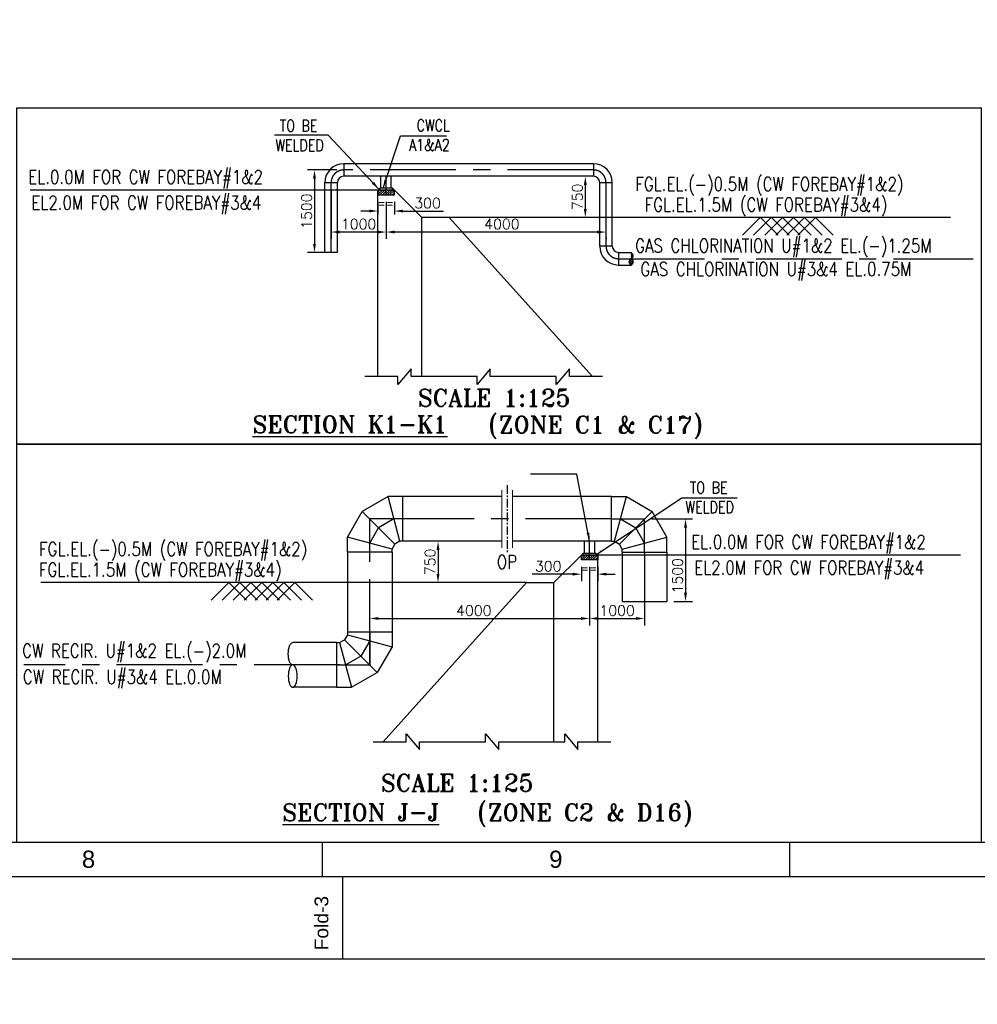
# Model space of a CAD drawing. Header units: inches. Extents: x -341304 to 31571016, y -692717 to 2132253.
# Tile 64 of 256: x 561425 to 631098, y -621067 to -549416. Entities that reach past the tile are written whole.
import ezdxf
from ezdxf.enums import TextEntityAlignment as Align

# ---------------------------------------------------------------- set-up
doc = ezdxf.new("R2010")
doc.units = ezdxf.units.IN
doc.header["$MEASUREMENT"] = 0
doc.linetypes.add('CENTER', pattern=[2, 1.25, -0.25, 0.25, -0.25])
doc.linetypes.add('DASHED2', pattern=[0.375, 0.25, -0.125])
for name, color, linetype in [('0- CW RECIRCULATION', 4, 'DASHED2'), ('0-CL', 8, 'CENTER'), ('0-CW GAS CHLORINATION', 30, 'Continuous'), ('0-CW SUPPLY', 4, 'Continuous'), ('CONC', 61, 'Continuous'), ('DIM', 1, 'Continuous'), ('text', 3, 'Continuous')]:
    doc.layers.add(name, color=color, linetype=linetype)
doc.styles.add('ROMANC', font='ROMANC.SHX')
doc.styles.add('ROMANS', font='romans')
doc.styles.add('ROMANT', font='romant', dxfattribs={"height": 5})
doc.styles.get("Standard").update_dxf_attribs({"font": 'arial.ttf'})
doc.dimstyles.new('DIMS-150', dxfattribs={"dimscale": 150, "dimtxt": 2.5, "dimasz": 2.5, "dimexe": 1, "dimexo": 1, "dimgap": 1, "dimtad": 1, "dimtih": 1, "dimtoh": 1, "dimdec": 0, "dimzin": 0, "dimdsep": 46, "dimtxsty": 'ROMANS', "dimcen": 1, "dimclrd": 8, "dimclre": 8, "dimclrt": 3, "dimadec": 0, "dimazin": 0, "dimtfac": 1, "dimtdec": 0, "dimtix": 1, "dimtofl": 0, "dimtmove": 0, "dimatfit": 3, "dimfxl": 1, "dimtolj": 1, "dimtzin": 0, "dimarcsym": 0})
doc.dimstyles.new('User600', dxfattribs={"dimscale": 500, "dimtxt": 1.5, "dimasz": 1.25, "dimexe": 1, "dimexo": 1, "dimgap": 0.4, "dimtad": 1, "dimdec": 0, "dimzin": 0, "dimdsep": 46, "dimtxsty": 'ROMANS', "dimcen": 1, "dimclrd": 8, "dimclre": 8, "dimclrt": 3, "dimadec": 0, "dimazin": 0, "dimtfac": 1, "dimtdec": 0, "dimtix": 1, "dimtofl": 0, "dimtmove": 0, "dimatfit": 3, "dimfxl": 1, "dimtolj": 1, "dimtzin": 0, "dimarcsym": 0})

# ---------------------------------------------------------------- blocks, each defined once
blk = doc.blocks.new('H-H')
at = {"layer": 'text', "color": 1, "insert": (-2004694.7, 135466.2), "char_height": 1000, "width": 15714.199, "attachment_point": 1, "style": 'ROMANC'}
blk.add_mtext('\\pi1838.1;{\\W0.8;BOTTOM SUPPORTS \\P\\pi104.72;ACWP-H1 TO ACWP-H12}', dxfattribs=at)
blk = doc.blocks.new('Q-Q')
at = {"color": 3, "char_height": 750, "width": 9748.365, "attachment_point": 1, "style": 'ROMANC'}
for s, insert in [('\\pi1902.8;{\\W0.8;BFV BOTTOM \\P\\pi2517;SUPPORTS \\P\\pi645.61;CWP-H10,H11,H12, \\P\\pi1831.3;H13,H14&H15 \\P\\pi4574.2; }', (-1561957.7, 159366.7)), ('\\pi1902.8;{\\W0.8;BFV BOTTOM \\P\\pi2517;SUPPORTS \\P\\pi602.75;CWP-H1,H3,H5,H6,  \\P\\pi2559.9;H7,H8&H9\\P\\pi4574.2; }', (-1653395.9, 156271.4)), ('\\pi1902.8;{\\W0.8;BFV BOTTOM \\P\\pi417.04;SUPPORT ACWI-H3\\P\\pi4574.2; }', (-1595547, 152097.5))]:
    blk.add_mtext(s, dxfattribs=dict(at, insert=insert))
at = {"layer": 'text', "color": 1, "lineweight": 25, "insert": (-1632534.8, 170722.7), "char_height": 1000, "width": 20022.357, "attachment_point": 1, "style": 'ROMANT'}
blk.add_mtext('\\pi1382.6;{\\W0.8;BOTTOM SLIDING SUPPORT \\P\\pi3954;CWP-H2, H4 & H6\\P\\pi9611.2; }', dxfattribs=at)
blk = doc.blocks.new('FORMAT-A0')
for p, q in [((23.97, 17.01), (1075.97, 17.01)), ((555.97, 17), (555.97, 12)), ((623.97, 17), (623.97, 12)), ((558.97, 0.01), (558.97, 12.01))]:
    blk.add_line(p, q)
for points in [[(1188.97, 841.01), (-0.03, 841.01), (-0.03, 0.01), (1188.97, 0.01)], [(1176.97, 829.01), (11.97, 829.01), (11.97, 12.01), (1176.97, 12.01)]]:
    blk.add_lwpolyline(points, close=True)
for s, p in [('8', (521.97, 14.5)), ('9', (589.97, 14.5))]:
    blk.add_text(s, height=2.5).set_placement(p, align=Align.MIDDLE)
blk.add_text('Fold-3', height=2, rotation=90).set_placement((556.86, 1.24))
blk = doc.blocks.new('*D583')
at = {"layer": 'Defpoints', "color": 0, "transparency": 16777216}
for p in [(197250, -267507), (197250, -271763), (181250, -272531)]:
    blk.add_point(p, dxfattribs=at)
at = {"layer": 'DIM', "color": 8, "lineweight": -2, "transparency": 16777216}
for p, q in [((197250, -268007), (197250, -272263)), ((181250, -272031), (181250, -271263)), ((181875, -271763), (196625, -271763))]:
    blk.add_line(p, q, dxfattribs=at)
at = {"layer": 'DIM', "color": 8, "transparency": 16777216}
for points in [[(181875, -271659), (181875, -271868), (181250, -271763)], [(196625, -271659), (196625, -271868), (197250, -271763)]]:
    blk.add_solid(points, dxfattribs=at)
at = {"layer": 'DIM', "color": 3, "transparency": 16777216, "insert": (188824, -271188), "char_height": 750, "attachment_point": 5, "style": 'ROMANS'}
blk.add_mtext('\\A1;4000', dxfattribs=at)
blk = doc.blocks.new('*D584')
at = {"layer": 'Defpoints', "color": 0, "transparency": 16777216}
for p in [(201250, -266934), (197250, -267507), (201250, -271763)]:
    blk.add_point(p, dxfattribs=at)
at = {"layer": 'DIM', "color": 8, "lineweight": -2, "transparency": 16777216}
for p, q in [((201250, -267434), (201250, -272263)), ((197250, -268007), (197250, -272263)), ((197875, -271763), (200625, -271763))]:
    blk.add_line(p, q, dxfattribs=at)
at = {"layer": 'DIM', "color": 8, "transparency": 16777216}
for points in [[(197875, -271659), (197875, -271868), (197250, -271763)], [(200625, -271659), (200625, -271868), (201250, -271763)]]:
    blk.add_solid(points, dxfattribs=at)
at = {"layer": 'DIM', "color": 3, "transparency": 16777216, "insert": (199250, -271188), "char_height": 750, "attachment_point": 5, "style": 'ROMANS'}
blk.add_mtext('\\A1;1000', dxfattribs=at)
blk = doc.blocks.new('*D593')
at = {"layer": 'Defpoints', "color": 0, "transparency": 16777216}
for p in [(201250, -264522), (202876, -270522), (204227, -270522)]:
    blk.add_point(p, dxfattribs=at)
at = {"layer": 'DIM', "color": 8, "lineweight": -2, "transparency": 16777216}
for p, q in [((201750, -264522), (204727, -264522)), ((204227, -265147), (204227, -269897)), ((203376, -270522), (204727, -270522))]:
    blk.add_line(p, q, dxfattribs=at)
at = {"layer": 'DIM', "color": 8, "transparency": 16777216}
for points in [[(204122, -265147), (204331, -265147), (204227, -264522)], [(204122, -269897), (204331, -269897), (204227, -270522)]]:
    blk.add_solid(points, dxfattribs=at)
at = {"layer": 'DIM', "color": 3, "transparency": 16777216, "insert": (203652, -268650), "char_height": 750, "attachment_point": 5, "rotation": 90, "style": 'ROMANS'}
blk.add_mtext('\\A1;1500', dxfattribs=at)
blk = doc.blocks.new('*D594')
at = {"layer": 'Defpoints', "color": 0, "transparency": 16777216}
for p in [(196650, -267507), (197850, -267507), (197850, -268538)]:
    blk.add_point(p, dxfattribs=at)
at = {"layer": 'DIM', "color": 8, "lineweight": -2, "transparency": 16777216}
for p, q in [((196025, -268538), (193072, -268538)), ((196650, -268007), (196650, -269038)), ((197850, -268007), (197850, -269038)), ((198475, -268538), (199100, -268538))]:
    blk.add_line(p, q, dxfattribs=at)
at = {"layer": 'DIM', "color": 8, "transparency": 16777216}
for points in [[(196025, -268434), (196025, -268642), (196650, -268538)], [(198475, -268434), (198475, -268642), (197850, -268538)]]:
    blk.add_solid(points, dxfattribs=at)
at = {"layer": 'DIM', "color": 3, "transparency": 16777216, "insert": (194236, -267963), "char_height": 750, "attachment_point": 5, "style": 'ROMANS'}
blk.add_mtext('\\A1;300', dxfattribs=at)
blk = doc.blocks.new('*D589')
at = {"layer": 'Defpoints', "color": 0, "transparency": 16777216}
for p in [(182442, -240943), (198442, -243544), (182442, -243642)]:
    blk.add_point(p, dxfattribs=at)
at = {"layer": 'DIM', "color": 8, "lineweight": -2, "transparency": 16777216}
for p, q in [((182442, -241443), (182442, -244142)), ((197817, -243642), (183067, -243642)), ((198442, -244044), (198442, -244142))]:
    blk.add_line(p, q, dxfattribs=at)
at = {"layer": 'DIM', "color": 8, "transparency": 16777216}
for points in [[(183067, -243538), (183067, -243746), (182442, -243642)], [(197817, -243538), (197817, -243746), (198442, -243642)]]:
    blk.add_solid(points, dxfattribs=at)
at = {"layer": 'DIM', "color": 3, "transparency": 16777216, "insert": (190868, -243067), "char_height": 750, "attachment_point": 5, "style": 'ROMANS'}
blk.add_mtext('\\A1;4000', dxfattribs=at)
blk = doc.blocks.new('*D590')
at = {"layer": 'Defpoints', "color": 0, "transparency": 16777216}
for p in [(178442, -240042), (182442, -240943), (178442, -243642)]:
    blk.add_point(p, dxfattribs=at)
at = {"layer": 'DIM', "color": 8, "lineweight": -2, "transparency": 16777216}
for p, q in [((178442, -240542), (178442, -244142)), ((182442, -241443), (182442, -244142)), ((181817, -243642), (179067, -243642))]:
    blk.add_line(p, q, dxfattribs=at)
at = {"layer": 'DIM', "color": 8, "transparency": 16777216}
for points in [[(179067, -243538), (179067, -243746), (178442, -243642)], [(181817, -243538), (181817, -243746), (182442, -243642)]]:
    blk.add_solid(points, dxfattribs=at)
at = {"layer": 'DIM', "color": 3, "transparency": 16777216, "insert": (180442, -243067), "char_height": 750, "attachment_point": 5, "style": 'ROMANS'}
blk.add_mtext('\\A1;1000', dxfattribs=at)
blk = doc.blocks.new('*D591')
at = {"layer": 'Defpoints', "color": 0, "transparency": 16777216}
for p in [(181842, -240943), (183042, -240943), (181842, -242115)]:
    blk.add_point(p, dxfattribs=at)
at = {"layer": 'DIM', "color": 8, "lineweight": -2, "transparency": 16777216}
for p, q in [((181842, -241443), (181842, -242365)), ((183042, -241443), (183042, -242365)), ((181217, -242115), (180592, -242115)), ((183667, -242115), (186620, -242115))]:
    blk.add_line(p, q, dxfattribs=at)
at = {"layer": 'DIM', "color": 8, "transparency": 16777216}
for points in [[(181217, -242011), (181217, -242219), (181842, -242115)], [(183667, -242011), (183667, -242219), (183042, -242115)]]:
    blk.add_solid(points, dxfattribs=at)
at = {"layer": 'DIM', "color": 3, "transparency": 16777216, "insert": (185456, -241540), "char_height": 750, "attachment_point": 5, "style": 'ROMANS'}
blk.add_mtext('\\A1;300', dxfattribs=at)
blk = doc.blocks.new('*D598')
at = {"layer": 'Defpoints', "color": 0, "transparency": 16777216}
for p in [(179357, -239127), (177231, -245127), (178442, -245127)]:
    blk.add_point(p, dxfattribs=at)
at = {"layer": 'DIM', "color": 8, "lineweight": -2, "transparency": 16777216}
for p, q in [((178857, -239127), (176731, -239127)), ((177231, -239752), (177231, -244502)), ((177942, -245127), (176731, -245127))]:
    blk.add_line(p, q, dxfattribs=at)
at = {"layer": 'DIM', "color": 8, "transparency": 16777216}
for points in [[(177126, -239752), (177335, -239752), (177231, -239127)], [(177126, -244502), (177335, -244502), (177231, -245127)]]:
    blk.add_solid(points, dxfattribs=at)
at = {"layer": 'DIM', "color": 3, "transparency": 16777216, "insert": (176656, -242127), "char_height": 750, "attachment_point": 5, "rotation": 90, "style": 'ROMANS'}
blk.add_mtext('\\A1;1500', dxfattribs=at)
blk = doc.blocks.new('*D599')
at = {"layer": 'Defpoints', "color": 0, "transparency": 16777216}
for p in [(197527, -239585), (196936, -242585), (197527, -242585)]:
    blk.add_point(p, dxfattribs=at)
at = {"layer": 'DIM', "color": 8, "lineweight": -2, "transparency": 16777216}
for p, q in [((197027, -239585), (196686, -239585)), ((196936, -240210), (196936, -241960)), ((197027, -242585), (196686, -242585))]:
    blk.add_line(p, q, dxfattribs=at)
at = {"layer": 'DIM', "color": 8, "transparency": 16777216}
for points in [[(196832, -240210), (197040, -240210), (196936, -239585)], [(196832, -241960), (197040, -241960), (196936, -242585)]]:
    blk.add_solid(points, dxfattribs=at)
at = {"layer": 'DIM', "color": 3, "transparency": 16777216, "insert": (196361, -241085), "char_height": 750, "attachment_point": 5, "rotation": 90, "style": 'ROMANS'}
blk.add_mtext('\\A1;750', dxfattribs=at)
blk = doc.blocks.new('*D592')
at = {"layer": 'Defpoints', "color": 0, "transparency": 16777216}
for p in [(186878, -266148), (186220, -269148), (186878, -269148)]:
    blk.add_point(p, dxfattribs=at)
at = {"layer": 'DIM', "color": 8, "lineweight": -2, "transparency": 16777216}
for p, q in [((186378, -266148), (185720, -266148)), ((186220, -266773), (186220, -268523)), ((186378, -269148), (185720, -269148))]:
    blk.add_line(p, q, dxfattribs=at)
at = {"layer": 'DIM', "color": 8, "transparency": 16777216}
for points in [[(186116, -266773), (186324, -266773), (186220, -266148)], [(186116, -268523), (186324, -268523), (186220, -269148)]]:
    blk.add_solid(points, dxfattribs=at)
at = {"layer": 'DIM', "color": 3, "transparency": 16777216, "insert": (185645, -267648), "char_height": 750, "attachment_point": 5, "rotation": 90, "style": 'ROMANS'}
blk.add_mtext('\\A1;750', dxfattribs=at)
blk = doc.blocks.new('FOREBAY SUPPORTS')
at = {"layer": '0-CW GAS CHLORINATION', "linetype": 'Continuous', "ltscale": 100}
h = blk.add_hatch(dxfattribs=at)
h.set_pattern_fill('ANSI31', color=256, scale=281.365314)
h.set_pattern_definition([(45, (1183609.825, -78977.42), (-24.8694152, 24.8694152), [])])
edge = h.paths.add_edge_path()
edge.add_arc((200137.8, -245355.9), 264, -60.058856, 60.058856, ccw=False)
edge.add_arc((200137.8, -245813.4), 264, -60.058856, 60.058856, ccw=False)
edge.add_arc((200401.3, -245813.4), 264, 119.941144, 240.058856, ccw=False)
edge.add_arc((199979.7, -245780.7), 349.9, -34.077861, 34.077861, ccw=False)
edge.add_arc((200550.8, -245780.7), 342.8, 145.116373, 214.883627, ccw=False)
at = {"layer": 'CONC'}
h = blk.add_hatch(dxfattribs=at)
h.set_pattern_fill('ANSI31', color=3, scale=1000)
h.set_pattern_definition([(45, (163502.86, 1528.73), (-88.38835, 88.38835), [])])
h.paths.add_polyline_path([(183041.6, -240584.6), (181841.6, -240584.6), (181841.6, -240943.2), (183041.6, -240943.2)])
h = blk.add_hatch(dxfattribs=at)
h.set_pattern_fill('ANSI31', color=3, scale=1000)
h.set_pattern_definition([(45, (179511.71, -25034.85), (-88.38835, 88.38835), [])])
h.paths.add_polyline_path([(196650.4, -267148.2), (197850.4, -267148.2), (197850.4, -267506.8), (196650.4, -267506.8)])
at = {"layer": 'DIM'}
h = blk.add_hatch(color=3, dxfattribs=at)
h.dxf.hatch_style = 1
h.paths.add_polyline_path([(181981.5, -240449), (181841.6, -240584.6), (181981.5, -240584.6)])
h.paths.add_polyline_path([(182901.7, -240449), (182901.7, -240584.6), (183041.6, -240584.6)])
h = blk.add_hatch(color=3, dxfattribs=at)
h.dxf.hatch_style = 1
h.paths.add_polyline_path([(196790.4, -267012.5), (196650.4, -267148.2), (196790.4, -267148.2)])
h.paths.add_polyline_path([(197710.5, -267012.5), (197710.5, -267148.2), (197850.4, -267148.2)])
at = {"color": 8}
for p, q in [((181841.6, -240584.6), (156534.6, -240584.6)), ((223503.6, -242584.6), (187041.6, -242584.6)), ((209657.4, -242584.6), (208373.6, -243868.5)), ((210457.4, -242584.6), (209173.6, -243868.5)), ((209676.6, -242584.6), (210960.5, -243868.5)), ((211276.6, -242584.6), (209992.7, -243868.5)), ((210476.6, -242584.6), (211760.5, -243868.5)), ((212076.6, -242584.6), (210792.7, -243868.5)), ((211276.6, -242584.6), (212560.5, -243868.5)), ((212876.6, -242584.6), (211592.7, -243868.5)), ((212076.6, -242584.6), (213360.5, -243868.5)), ((213676.6, -242584.6), (212392.7, -243868.5)), ((212876.6, -242584.6), (214160.5, -243868.5)), ((213676.6, -242584.6), (214960.5, -243868.5)), ((224235.4, -267148.2), (197791.3, -267148.2)), ((192650.4, -269148.2), (157332.2, -269148.2)), ((171004, -269148.2), (169720.1, -270432.1)), ((171804, -269148.2), (170520.1, -270432.1)), ((171004, -269148.2), (172287.9, -270432.1)), ((172604, -269148.2), (171320.1, -270432.1)), ((171804, -269148.2), (173087.9, -270432.1)), ((173404, -269148.2), (172120.1, -270432.1)), ((172604, -269148.2), (173887.9, -270432.1)), ((174204, -269148.2), (172920.1, -270432.1)), ((173404, -269148.2), (174687.9, -270432.1)), ((175004, -269148.2), (173720.1, -270432.1)), ((174204, -269148.2), (175487.9, -270432.1)), ((175804, -269148.2), (174520.1, -270432.1)), ((175004, -269148.2), (176287.9, -270432.1)), ((175804, -269148.2), (177087.9, -270432.1))]:
    blk.add_line(p, q, dxfattribs=at)
at = {"color": 7}
for points in [[(155540.8, -259089.7), (225749, -259089.7), (225749, -234637.5), (155540.8, -234637.5)], [(155540.8, -288031), (225749, -288031), (225749, -259089.7), (155540.8, -259089.7)]]:
    blk.add_lwpolyline(points, close=True, dxfattribs=at)
at = {"layer": '0- CW RECIRCULATION', "linetype": 'ByBlock', "lineweight": 9, "ltscale": 2500}
for p, q in [((190854, -262429.5), (190854, -266615)), ((191646.9, -262429.5), (191646.9, -266615))]:
    blk.add_line(p, q, dxfattribs=at)
at = {"layer": '0-CL', "lineweight": -3, "ltscale": 5000}
for p, q in [((197526.6, -239127.1), (179356.6, -239127.1)), ((182441.6, -240943.2), (182441.6, -239584.6)), ((178441.6, -245127.1), (178441.6, -240042.1)), ((198441.6, -244669.6), (198441.6, -240042.1)), ((199356.6, -245584.6), (225161.2, -245584.6)), ((183661.9, -264522.2), (181250.4, -264522.2)), ((181250.4, -266933.6), (181250.4, -264522.2)), ((183661.9, -264522.2), (181250.4, -264522.2)), ((181250.4, -275148.2), (181250.4, -265080)), ((183015.7, -264522.2), (181896.6, -265168.3)), ((198839, -264522.2), (183661.9, -264522.2)), ((198839, -264522.2), (201250.4, -264522.2)), ((199485.1, -264522.2), (200604.3, -265168.3)), ((201250.4, -266933.6), (201250.4, -264522.2)), ((181250.4, -266287.5), (181896.6, -265168.3)), ((201250.4, -266287.5), (200604.3, -265168.3)), ((197250.4, -267506.8), (197250.4, -266148.2)), ((201250.4, -266933.6), (201250.4, -270522.2)), ((181250.4, -272736.8), (181250.4, -275148.2)), ((181250.4, -272736.8), (181250.4, -275148.2)), ((181250.4, -273382.9), (180604.3, -274502.1)), ((179485.1, -275148.2), (180604.3, -274502.1)), ((179087, -275148.2), (156087.8, -275148.2)), ((178839, -275148.2), (181250.4, -275148.2))]:
    blk.add_line(p, q, dxfattribs=at)
at = {"layer": '0-CL', "lineweight": -3, "ltscale": 500}
blk.add_line((191250.4, -262061.2), (191250.4, -266983.2), dxfattribs=at)
at = {"layer": '0-CL', "lineweight": -3, "ltscale": 5000}
for centre, start, end in [((179356.6, -240042.1), 90, 180), ((197526.6, -240042.1), 0, 90), ((199356.6, -244669.6), 180, 270)]:
    blk.add_arc(centre, 915, start, end, dxfattribs=at)
at = {"layer": '0-CW GAS CHLORINATION', "linetype": 'Continuous', "ltscale": 100}
for p, q in [((197526.6, -238669.6), (179356.6, -238669.6)), ((179356.6, -238669.6), (179356.6, -239584.6)), ((197526.6, -238669.6), (197526.6, -239584.6)), ((197526.6, -239584.6), (179356.6, -239584.6)), ((177984.1, -240042.1), (178899.1, -240042.1)), ((177984.1, -245127.1), (177984.1, -240042.1)), ((178899.1, -245127.1), (178899.1, -240042.1)), ((197984.1, -244669.6), (197984.1, -240042.1)), ((197984.1, -240042.1), (198899.1, -240042.1)), ((198899.1, -244669.6), (198899.1, -240042.1)), ((198899.1, -244669.6), (197984.1, -244669.6)), ((178899.1, -245127.1), (177984.1, -245127.1)), ((199356.6, -245127.1), (200269.5, -245127.1)), ((199356.6, -245127.1), (199356.6, -246042.1)), ((199356.6, -246042.1), (200269.5, -246042.1))]:
    blk.add_line(p, q, dxfattribs=at)
blk.add_lwpolyline([(200269.5, -245127.1, -0.5780353), (200269.5, -245584.6, -0.5780353), (200269.5, -246042.1, -0.5780353), (200269.5, -245584.6, -0.3064738), (200269.5, -245976.8, -0.3141826), (200269.5, -245584.6, -0.3141826)], format="xyb", dxfattribs=at)
for centre, radius, start, end in [((179356.6, -240042.1), 1372.5, 90, 180), ((197526.6, -240042.1), 1372.5, 0, 90), ((179356.6, -240042.1), 457.5, 90, 180), ((197526.6, -240042.1), 457.5, 0, 90), ((199356.6, -244669.6), 1372.5, 180, 270), ((199356.6, -244669.6), 457.5, 180, 270)]:
    blk.add_arc(centre, radius, start, end, dxfattribs=at)
at = {"layer": '0-CW SUPPLY', "linetype": 'Continuous'}
for p, q in [((182580.1, -262896.2), (180706.3, -263978)), ((183661.9, -262896.2), (182580.1, -262896.2)), ((183451.4, -266148.2), (182580.1, -262896.2)), ((190854, -262896.2), (183661.9, -262896.2)), ((183661.9, -266148.2), (183661.9, -262896.2)), ((198839, -262896.2), (191646.9, -262896.2)), ((198839, -262896.2), (199920.8, -262896.2)), ((198839, -266148.2), (198839, -262896.2)), ((199049.5, -266148.2), (199920.8, -262896.2)), ((199920.8, -262896.2), (201794.6, -263978)), ((179624.4, -265851.8), (180706.3, -263978)), ((183086.9, -266358.7), (180706.3, -263978)), ((199414, -266358.7), (201794.6, -263978)), ((202876.4, -265851.8), (201794.6, -263978)), ((182876.4, -266723.2), (179624.4, -265851.8)), ((179624.4, -266933.6), (179624.4, -265851.8)), ((182876.4, -266723.2), (183086.9, -266358.7)), ((183451.4, -266148.2), (183086.9, -266358.7)), ((183661.9, -266148.2), (183451.4, -266148.2)), ((190854, -266148.2), (183661.9, -266148.2)), ((198839, -266148.2), (191646.9, -266148.2)), ((198839, -266148.2), (199049.5, -266148.2)), ((199049.5, -266148.2), (199414, -266358.7)), ((199624.4, -266723.2), (199414, -266358.7)), ((199624.4, -266723.2), (202876.4, -265851.8)), ((202876.4, -266933.6), (202876.4, -265851.8)), ((182876.4, -266933.6), (179624.4, -266933.6)), ((179624.4, -266933.6), (179624.4, -272736.8)), ((182876.4, -266933.6), (182876.4, -266723.2)), ((182876.4, -266933.6), (182876.4, -272736.8)), ((199624.4, -266933.6), (199624.4, -266723.2)), ((199624.4, -266933.6), (202876.4, -266933.6)), ((199624.4, -266933.6), (199624.4, -270522.2)), ((199624.4, -266933.6), (202876.4, -266933.6)), ((202876.4, -266933.6), (202876.4, -270522.2)), ((199624.4, -270522.2), (202876.4, -270522.2)), ((179624.4, -272947.2), (179414, -273311.7)), ((179624.4, -272736.8), (182876.4, -272736.8)), ((179624.4, -272736.8), (179624.4, -272947.2)), ((179624.4, -272947.2), (182876.4, -273818.6)), ((182876.4, -272736.8), (182876.4, -273818.6)), ((178839, -273522.2), (175651.2, -273522.2)), ((178839, -273522.2), (179049.5, -273522.2)), ((178839, -273522.2), (178839, -276774.2)), ((179049.5, -273522.2), (179414, -273311.7)), ((179049.5, -273522.2), (179920.8, -276774.2)), ((179414, -273311.7), (181794.6, -275692.4)), ((182876.4, -273818.6), (181794.6, -275692.4)), ((179920.8, -276774.2), (181794.6, -275692.4)), ((178839, -276774.2), (175651.2, -276774.2)), ((178839, -276774.2), (179920.8, -276774.2))]:
    blk.add_line(p, q, dxfattribs=at)
at = {"layer": '0-CW SUPPLY', "linetype": 'Continuous', "extrusion": (0, 0, -1)}
blk.add_ellipse((175651.2, -274335.2), major_axis=(0, 813), ratio=0.4029251, start_param=3.1415927, end_param=6.2831853, dxfattribs=at)
blk.add_ellipse((175651.2, -275961.2), major_axis=(0, 813), ratio=0.4029251, dxfattribs=at)
at = {"layer": 'CONC', "color": 3}
for p, q in [((182066.6, -240449), (182066.6, -239584.6)), ((182816.6, -240449), (182816.6, -239584.6)), ((181981.5, -240449), (181841.6, -240584.6)), ((181841.6, -254165.8), (181841.6, -240584.6)), ((181959.9, -240584.6), (181841.6, -240584.6)), ((182923.3, -240584.6), (183041.6, -240584.6)), ((183041.6, -240584.6), (185041.6, -242584.6)), ((185041.6, -254165.8), (185041.6, -242584.6)), ((187041.6, -242584.6), (185041.6, -242584.6)), ((187041.6, -242584.6), (197464.7, -254165.8)), ((196875.4, -267012.5), (196875.4, -266148.2)), ((197625.5, -267012.5), (197625.5, -266148.2)), ((196650.4, -267148.2), (194650.4, -269148.2)), ((196790.4, -267012.5), (196650.4, -267148.2)), ((196768.7, -267148.2), (196650.4, -267148.2)), ((196768.7, -267148.2), (196650.4, -267148.2)), ((197850.4, -280729.4), (197850.4, -267148.2)), ((192650.4, -269148.2), (182227.4, -280729.4)), ((192650.4, -269148.2), (194650.4, -269148.2)), ((194650.4, -280729.4), (194650.4, -269148.2))]:
    blk.add_line(p, q, dxfattribs=at)
for points in [[(183041.6, -240584.6), (181841.6, -240584.6), (181841.6, -240943.2), (183041.6, -240943.2)], [(182901.7, -240449), (181981.5, -240449), (181981.5, -240584.6), (182901.7, -240584.6)], [(196650.4, -267148.2), (197850.4, -267148.2), (197850.4, -267506.8), (196650.4, -267506.8)], [(196790.4, -267012.5), (197710.5, -267012.5), (197710.5, -267148.2), (196790.4, -267148.2)]]:
    blk.add_lwpolyline(points, close=True, dxfattribs=at)
for points in [[(186655.1, -254165.8), (184253.7, -254165.8), (184253.7, -253589.5), (183293.1, -254742.2), (183293.1, -254165.8), (180891.7, -254165.8)], [(192418.6, -254165.8), (190017.1, -254165.8), (190017.1, -253589.5), (189056.6, -254742.2), (189056.6, -254165.8), (186655.1, -254165.8)], [(198182.1, -254165.8), (195780.6, -254165.8), (195780.6, -253589.5), (194820, -254742.2), (194820, -254165.8), (192418.6, -254165.8)], [(181510, -280729.4), (183911.4, -280729.4), (183911.4, -280153.1), (184872, -281305.8), (184872, -280729.4), (187273.4, -280729.4)], [(187273.4, -280729.4), (189674.9, -280729.4), (189674.9, -280153.1), (190635.5, -281305.8), (190635.5, -280729.4), (193036.9, -280729.4)], [(193036.9, -280729.4), (195438.3, -280729.4), (195438.3, -280153.1), (196398.9, -281305.8), (196398.9, -280729.4), (198800.4, -280729.4)]]:
    blk.add_lwpolyline(points, dxfattribs=at)
at = {"layer": 'DIM', "color": 0}
for p, q in [((182901.7, -240449), (183041.6, -240584.6)), ((197710.5, -267012.5), (197850.4, -267148.2))]:
    blk.add_line(p, q, dxfattribs=at)
at = {"layer": 'text', "style": 'ROMANS', "width": 0.8}
for s, height, p in [('EL.0.0M FOR CW FOREBAY#1&2', 1000, (156410.2, -240131.2)), ('FGL.EL.(-)0.5M (CW FOREBAY#1&2)', 1000, (200577.2, -240648.7)), ('EL2.0M FOR CW FOREBAY#3&4', 1000, (156631.8, -242004.7)), ('=', 600, (181843.9, -241847.1)), ('=', 600, (182462.8, -241847.1)), ('FGL.EL.1.5M (CW FOREBAY#3&4)', 1000, (201251.3, -242150.1)), ('GAS CHLORINATION U#1&2 EL.(-)1.25M', 1000, (200561.4, -245132)), ('GAS CHLORINATION U#3&4 EL.0.75M', 1000, (200946, -246838.9)), ('EL.0.0M FOR CW FOREBAY#1&2', 1000, (204635.5, -266694.8)), ('FGL.EL.(-)0.5M (CW FOREBAY#1&2)', 1000, (157194.6, -267212.3)), ('OP', 1000, (190496.3, -268154)), ('FGL.EL.1.5M (CW FOREBAY#3&4)', 1000, (157179.8, -268713.7)), ('EL2.0M FOR CW FOREBAY#3&4', 1000, (204857.1, -268568.3)), ('=', 600, (196634.9, -268410.7)), ('=', 600, (197253.8, -268410.7)), ('CW RECIR. U#1&2 EL.(-)2.0M', 1000, (155961.6, -274607.8)), ('CW RECIR. U#3&4 EL.0.0M', 1000, (156017.2, -276512.1))]:
    blk.add_text(s, height=height, dxfattribs=at).set_placement(p)
at = {"layer": 'text', "color": 1, "lineweight": 25, "style": 'ROMANT'}
for s, p in [('SCALE 1:125', (184753.9, -256327.9, -9636.9)), ('%%USECTION K1-K1', (172720.7, -258262.3, -9636.9)), ('(ZONE C1 & C17)', (189891.7, -258283.7, -9636.9)), ('SCALE 1:125', (182071, -284349.1, -9636.9)), ('(ZONE C2 & D16)', (189091.9, -286500.6, -9636.9)), ('%%USECTION J-J', (174892.1, -286500.6, -9636.9))]:
    blk.add_text(s, height=1250, dxfattribs=at).set_placement(p)
at = {"layer": 'text', "char_height": 850, "width": 3631.495, "style": 'ROMANS'}
for s, insert, attachment_point in [('\\pi261.46;{\\W0.8;TO BE \\P\\pi-62.348;WELDED}', (174444.8, -235486.1), 1), ('{\\W0.8;CWCL\\PA1&A2}', (187076.7, -235457.7), 3), ('\\pi261.46;{\\W0.8;TO BE \\P\\pi-62.348;WELDED}', (204283.7, -261821.9), 1), ('\\pi261.46;{\\W0.8;TO BE \\P\\pi-62.348;WELDED}', (273600.8, -261889.7), 1)]:
    blk.add_mtext(s, dxfattribs=dict(at, insert=insert, attachment_point=attachment_point))
at = {"layer": 'DIM', "color": 230}
for base, p1, p2, angle, override, picture, middle in [((177230.6, -245127.1), (179356.6, -239127.1), (178441.6, -245127.1), 90, {"dimlfac": 0.25}, '*D598', (176655.6, -242127.1)), ((196935.8, -242584.6), (197526.6, -239584.6), (197526.6, -242584.6), 90, {"dimexe": 0.5, "dimlfac": 0.25}, '*D599', (196360.8, -241084.6)), ((178441.6, -243642.3), (182441.6, -240943.2), (178441.6, -240042.1), 180, {"dimlfac": 0.25}, '*D590', (180441.6, -243067.3))]:
    dim = blk.add_linear_dim(base=base, p1=p1, p2=p2, angle=angle, dimstyle='User600', override=override, dxfattribs=at)
    dim.commit()
    dim.dimension.update_dxf_attribs({"geometry": picture, "text_midpoint": middle})
for base, p1, p2, angle, override, picture, middle in [((181841.6, -242114.7), (183041.6, -240943.2), (181841.6, -240943.2), 180, {"dimexe": 0.5, "dimlfac": 0.25}, '*D591', (185455.9, -242114.7)), ((182441.6, -243642.3), (198441.6, -243544.3), (182441.6, -240943.2), 180, {"dimlfac": 0.25}, '*D589', (190867.8, -243642.3)), ((204226.5, -270522.2), (201250.4, -264522.2), (202876.4, -270522.2), 90, {"dimlfac": 0.25}, '*D593', (204226.5, -268649.6)), ((186220.1, -269148.2), (186878.3, -266148.2), (186878.3, -269148.2), 90, {"dimlfac": 0.25}, '*D592', (186220.1, -267648.2))]:
    dim = blk.add_linear_dim(base=base, p1=p1, p2=p2, angle=angle, dimstyle='User600', override=override, dxfattribs=at)
    dim.commit()
    dim.dimension.update_dxf_attribs({"geometry": picture, "text_midpoint": middle, "dimtype": 128})
dim = blk.add_linear_dim(base=(201250.4, -271763.5), p1=(197250.4, -267506.8), p2=(201250.4, -266933.6), dimstyle='User600', override={"dimlfac": 0.25}, dxfattribs=at)
dim.commit()
dim.dimension.update_dxf_attribs({"geometry": '*D584', "text_midpoint": (199250.4, -271188.5)})
for base, p1, p2, picture, middle in [((197250.4, -271763.5), (181250.4, -272530.9), (197250.4, -267506.8), '*D583', (188824.2, -271763.5)), ((197850.4, -268538.1), (196650.4, -267506.8), (197850.4, -267506.8), '*D594', (194236.2, -268538.1))]:
    dim = blk.add_linear_dim(base=base, p1=p1, p2=p2, dimstyle='User600', override={"dimlfac": 0.25}, dxfattribs=at)
    dim.commit()
    dim.dimension.update_dxf_attribs({"geometry": picture, "text_midpoint": middle, "dimtype": 128})
for points in [[(181911.6, -240516.8), (178237.8, -236581.7), (174326, -236581.7)], [(182219.3, -240449), (183496.4, -236633.8), (186847.1, -236633.8)], [(197250.4, -266148.2), (196307.5, -261253.2), (192956.8, -261253.2)]]:
    blk.add_leader(points, dimstyle='User600', override={"dimlfac": 0.25}, dxfattribs=at)
at = {"layer": 'DIM', "color": 0}
blk.add_leader([(197780.5, -267080.4), (203959.2, -262972.6), (207993.8, -262972.6)], dimstyle='DIMS-150', override={"dimgap": 1, "dimtad": 0}, dxfattribs=at)

msp = doc.modelspace()

# ---------------------------------------------------------------- block references
at = {"color": 7}
msp.add_blockref('H-H', (2548834.7, -736673.7), dxfattribs=at)

# ---------------------------------------------------------------- next in the draw order: block references
msp.add_blockref('Q-Q', (2007141.3, -736060.4), dxfattribs=at)

# ---------------------------------------------------------------- next in the draw order: block references
at = {"xscale": 500.0000000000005, "yscale": 500.0000000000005, "zscale": 500.0000000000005}
msp.add_blockref('FORMAT-A0', (305449.3, -617760.7), dxfattribs=at)
at = {"layer": 'DIM', "color": 0}
msp.add_blockref('FOREBAY SUPPORTS', (405642.6, -321226), dxfattribs=at)

# ---------------------------------------------------------------- next in the draw order: texts
at = {"layer": 'text', "insert": (614011.9, -433060.3), "char_height": 1250, "attachment_point": 1, "style": 'ROMANS'}
msp.add_mtext_dynamic_manual_height_columns("\\pi-5000,l5000;1.^IALL DIMENSIONS ARE IN MM & ELEVATIONS ARE IN METRES UNLESS STATED OTHER WISE.\\P2.^IALL ELEVATIONS ARE REFERRED TO POWER HOUSE FINISHED GROUND FLOOR ELEVATION 0.0M WHICH    ^I{\\H1.4167x; }CORRESPONDS TO RL 69.5M. WHEREAS, PIPE ELEVATIONS ARE W.R.T CENTRE LINE OF PIPE UNLESS OTHERWISE {\\H1.2778x; }NOTED.{\\H1.3241x; }\\P\\pi-2500,l2500;3. ^IDESIGN PARAMETERS: {\\H1.3086x; }\\P\\pi0,l0;^IPRESSURE : 5 kg/sq.cm (g) FOR CW SYSTEM.{\\H1.5043x; }\\P^IPRESSURE : 7.5 kg/sq.cm (g) FOR ACW SYSTEM.{\\H1.5462x; }\\P^IDESIGN CW/ACW INLET TEMP. TO CONDENSER & VACUUM PUMP HEAT EXCH. =33°C.{\\H1.5322x; }\\P^IDESIGN ACW INLET TEMP. TO PHE'S = 36°C{\\H1.5369x; }\\P^IDESIGN MECHANICAL TEMPERATURE = 50°C{\\H1.3448x; }\\P\\pi-5000,l5000;4.^IMATERIALS OF CONSTRUCTION:{\\H1.3017x; }\\P\\pi-2500,l2500;^I^IA) PIPING UP TO AND INCLUDING 150NB SHALL BE CARBON STEEL ERW, IS:1239 (HEAVY GRADE).{\\H1.5066x; }\\P^I^IB) PIPING 200NB AND ABOVE SHALL BE CARBON STEEL ROLLED AND WELDED AS PER IS-3589 FABRICATED FROM     {\\H1.5454x; }^ICS PLATES AS PER IS:2062 GR. B.{\\H1.342x; }\\P\\pi-5000,l5000;5.^INORMAL MEASUREMENT STUBS SHALL BE AS PER DRG. NO: PE-DG-411-145-I101.{\\H1.3027x; }\\P6.^IPAINTING PROTECTION-PIPES:{\\H1.3158x; }\\P\\pi-2500,l2500;6.1^IINTERNAL SURFACE (FOR PIPE SIZE>1000NB):{\\H1.5019x; }\\P^I  A) SURFACE CLEANING BY WIRE BRUSH.{\\H1.547x; }\\P  ^IB) APPLICATION OF ONE COAT OF EPOXY RESIN BASED RED OXIDE PRIMER FOLLOWED BY ADEQUATE No. OF ^I{\\H1.532x; }^IFINISH PAINT OF COAL TAR EPOXY BASED PAINT TO ACHIEVE TOTAL DFT OF 150 MICRONS.{\\H1.3465x; }\\P6.2^IEXTERNAL SURFACE:{\\H1.3012x; }\\P^I^IA) SURFACE CLEANING BY WIRE BRUSH.{\\H1.5068x; }\\P\\pi-5000,l5000;^IB) APPLICATION OF ONE COAT OF RED LEAD PRIMER FOLLOWED BY ADEQUATE No. OF FINISH COATS OF {\\H1.5454x; }SYNTHETIC ENAMEL PAINT TO ACHIEVE TOTAL DFT OF 150 MICRONS.{\\H1.342x; }\\P\\pi-2500,l2500;6.3^ICW & CW MAKE UP BURIED PORTION COMING UNDER RAIL OR ROAD SHALL BE CONCRETE ENCASED.{\\H1.3027x; }\\P6.4^ICW & CW MAKE UP BURIED PIPE SHALL BE PROTECTED AS UNDER (AS PER IS-10221):{\\H1.5063x; }\\P\\pi0,l0;^IA) SURFACE CLEANING BY WIRE BRUSH.{\\H1.5455x; }\\P^IB) APPLY ONE COAT OF COALTAR/PRIMER/ENAMEL CONFORMING TO AWWA C-203/IS 10221/IS 15337.{\\H1.5324x; }\\P\\pi-5000,l5000;^IC) APPLY ONE LAYER OF TAPE COMPRISING OF COALTAR APPLICATION OF TAPE SHALL CONFORM TO AWWA {\\H1.5368x; }C-203/IS 15337 (APPENDIX-B) WITH THICKNESS OF TAPE AS 4mm.{\\H1.5354x; }\\P7.^I600NB MANHOLE WITH 150 NB VENT VALVE SHALL BE PROVIDED ON THE CW LINE AS PER^ILOCATION INDICATED IN {\\H1.3454x; }THE DRAWING. MANHOLE PROVIDED ON OTHER PIPES SHALL BE WITHOUT VENT VALVE. MAN HOLE ASSEMBLY {\\H1.3015x; }INCLUDING FLANGE, BLANK FLANGE WITH LIFTING LUGS, GASKET ETC. TO BE SUPPLIED ^IBY PC{\\W0.8;.\\H1.3162x;\\W1; }\\P8.^ICW SYSTEM : 150NB DRAIN & VENT VALVES SHALL BE PROVIDED.{\\H1.3113x; }\\P^IACW SYSTEM : 50 NB SIZE DRAIN & VENT VALVES SIZES FOR PIPE SIZES 400 NB & ABOVE. 25 NB DRAIN ^I& {\\H1.3129x; }VENT VALVES FOR PIPE SIZES UP TO 350NB. OTHER THAN THOSE INDICATED IN THE DRG., DRAINS & VENTS {\\H1.3124x; }SHALL BE SUITABLY LOCATED AT SITE AS PER REQUIREMENT. {\\W0.8; }{\\H1.3125x; }\\P9.^IDETAILS OF CW PUMP HOUSE & CW CHANNELS ARE SHOWN FOR REFERENCE ONLY. FOR DETAILS RESPECTIVE GA     {\\H1.3125x; }DRAWING TO BE REFERRED.{\\H1.3125x; }\\P10.^IENCASING, CONCRETE BLOCK & CW CHANNEL ARE SHOWN INDICATIVELY. FOR CONCRETE DETAILS OF SAME, CIVIL {\\H1.3125x; }DRGS. SHALL BE REFERRED.{\\H1.3125x; }\\P11.^ICIVIL TO PROVIDE CONCRETE ENCASING FOR PIPES WHERE EVER EARTH COVER IS LESS THAN 500MM BELOW       {\\H1.3125x; }DRAINS, TRENCHES & ANY OTHER CIVIL STRUCTURE.{\\H1.3125x; }\\P12.^IDEBRIS DISCHARGE PIPE FROM SELF CLEANING STRAINERS TO NEAREST DRAIN TO BE SUITABLY ROUTED AT SITE.{\\H1.3125x; }\\P13.^IHUME PIPE AT ROAD CROSSING SHALL BE AS PER IS456 NP3.^I^I{\\H1.3125x; }", width=116970.418, gutter_width=18361.7, heights=[127118.1], dxfattribs=at)

doc.saveas('drawing.dxf')
